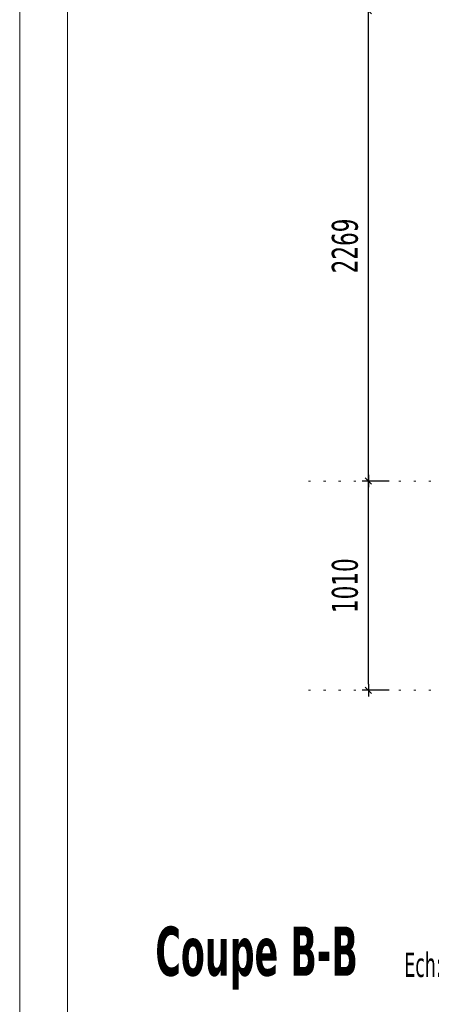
# Model space of a CAD drawing. Header units: millimetres. Extents: x 1567 to 2756, y -116 to 725.
# Tile 174 of 256: x 1567 to 1606, y 511 to 606. Entities that reach past the tile are written whole.
import ezdxf

# ---------------------------------------------------------------- set-up
doc = ezdxf.new("R2010")
doc.units = ezdxf.units.MM
doc.linetypes.add('CADWORK_2', pattern=[1.45, 0.2, -1.25])
for name, color, linetype in [('Ech.1_1', 7, 'Continuous'), ('Ech.1_100', 7, 'Continuous'), ('Ech.1_50', 7, 'Continuous')]:
    doc.layers.add(name, color=color, linetype=linetype)
doc.styles.add('tahoma-', font='txt', dxfattribs={"height": 1})
doc.styles.add('tahoma-b', font='txt', dxfattribs={"height": 1})
doc.styles.add('tahoma-z-r', font='txt', dxfattribs={"width": 0.704918})
doc.dimstyles.new('ISO-25', dxfattribs={"dimtxt": 2.5, "dimasz": 2.5, "dimexe": 1.25, "dimexo": 0.625, "dimtad": 1, "dimtxsty": 'Standard', "dimcen": 2.5, "dimadec": 0, "dimazin": 0, "dimtfac": 1, "dimtmove": 0, "dimatfit": 3, "dimfxl": 1, "dimarcsym": 0})

# ---------------------------------------------------------------- blocks, each defined once
blk = doc.blocks.new('cw-dimension-symbol2')
at = {"color": 0, "linetype": 'Continuous', "lineweight": -2}
for p, q in [((-1, 0), (1, 0)), ((-0.5, -0.5), (0.5, 0.5))]:
    blk.add_line(p, q, dxfattribs=at)
blk = doc.blocks.new('*D147')
at = {"layer": 'Defpoints', "color": 0}
for p in [(1600.334, 561.278), (1602.334, 561.278), (1602.334, 541.078)]:
    blk.add_point(p, dxfattribs=at)
at = {"layer": 'Ech.1_50', "color": 0, "linetype": 'Continuous', "lineweight": -2}
for p, q in [((1602.334, 561.278), (1599.734, 561.278)), ((1600.334, 541.678), (1600.334, 560.678)), ((1602.334, 541.078), (1599.734, 541.078))]:
    blk.add_line(p, q, dxfattribs=at)
at = {"layer": 'Ech.1_50', "color": 0, "lineweight": -2, "xscale": 0.6000000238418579, "yscale": 0.6000000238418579, "zscale": 0.6000000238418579}
for p, rotation in [((1600.334, 561.278), 90), ((1600.334, 541.078), 270)]:
    blk.add_blockref('cw-dimension-symbol2', p, dxfattribs=dict(at, rotation=rotation))
at = {"layer": 'Ech.1_50', "color": 7, "linetype": 'Continuous', "lineweight": 5, "insert": (1598.084, 551.178), "char_height": 2.5, "attachment_point": 5, "rotation": 90, "style": 'tahoma-z-r'}
blk.add_mtext('1010', dxfattribs=at)
blk = doc.blocks.new('*D148')
at = {"layer": 'Defpoints', "color": 0}
for p in [(1600.334, 606.664), (1602.334, 606.664), (1602.334, 561.278)]:
    blk.add_point(p, dxfattribs=at)
at = {"layer": 'Ech.1_50', "color": 0, "linetype": 'Continuous', "lineweight": -2}
for p, q in [((1602.334, 606.664), (1599.734, 606.664)), ((1600.334, 561.878), (1600.334, 606.064)), ((1602.334, 561.278), (1599.734, 561.278))]:
    blk.add_line(p, q, dxfattribs=at)
at = {"layer": 'Ech.1_50', "color": 0, "lineweight": -2, "xscale": 0.6000000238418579, "yscale": 0.6000000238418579, "zscale": 0.6000000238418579}
for p, rotation in [((1600.334, 606.664), 90), ((1600.334, 561.278), 270)]:
    blk.add_blockref('cw-dimension-symbol2', p, dxfattribs=dict(at, rotation=rotation))
at = {"layer": 'Ech.1_50', "color": 7, "linetype": 'Continuous', "lineweight": 5, "insert": (1598.084, 583.971), "char_height": 2.5, "attachment_point": 5, "rotation": 90, "style": 'tahoma-z-r'}
blk.add_mtext('2269', dxfattribs=at)

msp = doc.modelspace()

# ---------------------------------------------------------------- linework, layer by layer
at = {"layer": 'Ech.1_1', "color": 7, "linetype": 'Continuous', "lineweight": 5}
msp.add_lwpolyline([(1566.72, -115.512), (2755.72, -115.512), (2755.72, 725.488), (1566.72, 725.488), (1566.72, -115.512)], close=True, dxfattribs=at)
at = {"layer": 'Ech.1_100', "color": 7, "linetype": 'Continuous', "lineweight": 5}
msp.add_lwpolyline([(1835.058, -108.036), (1571.328, -108.036), (1571.328, 719.38), (1835.058, 719.38), (1835.058, 460.881), (2022.291, 460.881), (2022.291, -108.036), (1835.058, -108.036)], close=True, dxfattribs=at)
at = {"layer": 'Ech.1_50', "color": 9, "linetype": 'CADWORK_2', "lineweight": 5, "elevation": 50}
for points in [[(1594.566, 561.278), (1617.182, 561.278)], [(1594.566, 541.078), (1816.879, 541.078)]]:
    msp.add_lwpolyline(points, dxfattribs=at)

# ---------------------------------------------------------------- dimensions: what is measured, and where the dimension line sits
at = {"layer": 'Ech.1_50', "color": 7, "linetype": 'Continuous', "lineweight": 5}
for base, p1, p2, text, picture, middle in [((1600.334, 606.664), (1602.334, 561.278), (1602.334, 606.664), '2269', '*D148', (1598.084, 583.971)), ((1600.334, 561.278), (1602.334, 541.078), (1602.334, 561.278), '1010', '*D147', (1598.084, 551.178))]:
    dim = msp.add_linear_dim(base=base, p1=p1, p2=p2, angle=90, text=text, dimstyle='ISO-25', override={"dimtxt": 2.5, "dimasz": 0.6, "dimexe": 0.6, "dimexo": 0, "dimgap": 0, "dimdec": 0, "dimlfac": 1, "dimtxsty": 'tahoma-z-r', "dimblk": 'cw-dimension-symbol2', "dimclrt": 7, "dimtmove": 2}, dxfattribs=at)
    dim.commit()
    dim.dimension.update_dxf_attribs({"geometry": picture, "text_midpoint": middle, "dimtype": 161, "text_rotation": 90})

# ---------------------------------------------------------------- next in the draw order: texts
at = {"layer": 'Ech.1_50', "color": 7, "linetype": 'Continuous', "insert": (1579.795, 518.267), "char_height": 5, "attachment_point": 1, "style": 'tahoma-b', "bg_fill": 3, "box_fill_scale": 1.15, "bg_fill_color": 256, "bg_fill_true_color": 13158600, "bg_fill_transparency": 33554687}
msp.add_mtext('\\A1;\\fTahoma|b1|i0;\\W0.600000;\\H4.744300;Coupe B-B', dxfattribs=at)

# ---------------------------------------------------------------- next in the draw order: texts
at = {"layer": 'Ech.1_50', "color": 7, "linetype": 'Continuous', "insert": (1603.805, 515.767), "char_height": 2.5, "attachment_point": 1, "style": 'tahoma-', "bg_fill": 3, "box_fill_scale": 1.15, "bg_fill_color": 256, "bg_fill_true_color": 13158600, "bg_fill_transparency": 33554687}
msp.add_mtext('\\A1;\\fTahoma|b0|i0;\\W0.600000;\\H2.357200;Ech: 1/50', dxfattribs=at)

doc.saveas('drawing.dxf')
